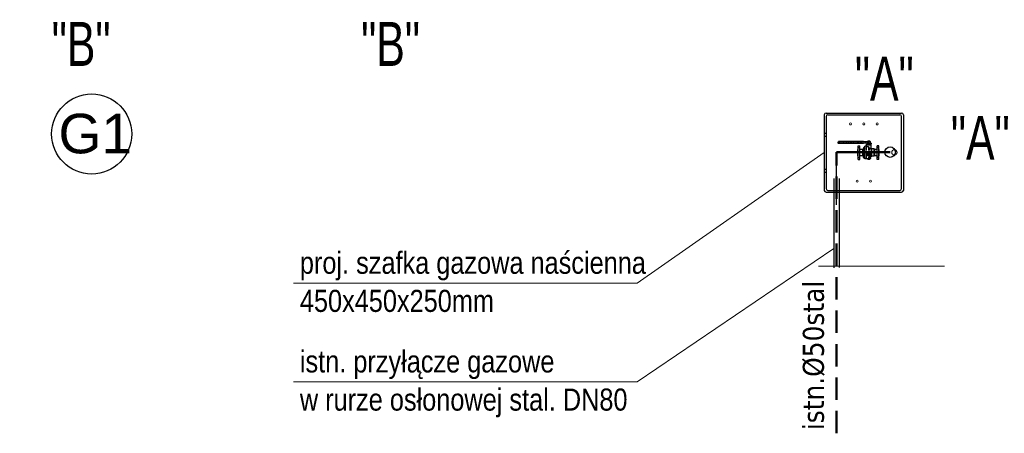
# Model space of a CAD drawing. Extents: x 34439 to 126910, y -74890 to 17912.
# Tile 86 of 144: x 103659 to 104219, y -49152 to -48917. Entities that reach past the tile are written whole.
import ezdxf
from ezdxf.enums import TextEntityAlignment as Align

# ---------------------------------------------------------------- set-up
doc = ezdxf.new("R2010")
doc.units = 0
doc.header["$MEASUREMENT"] = 0
for name, pattern in [('ACAD_ISO03W100', [30, 12, -18]), ('DASHDOT', [8.5, 4, -2, 0.5, -2]), ('DASHED', [19.05, 12.7, -6.35])]:
    doc.linetypes.add(name, pattern=pattern)
for name, color, linetype, lineweight in [('gaz', 1, 'Continuous', 30), ('inst-gaz-rury', 50, 'Continuous', 50), ('inst. - C.O. - opis', 2, 'Continuous', 9), ('inst. - CIENKA', 7, 'Continuous', 13), ('URZADZANIA', 3, 'Continuous', 15), ('WYMIARKI', 10, 'Continuous', 13)]:
    doc.layers.add(name, color=color, linetype=linetype, lineweight=lineweight)
for name, color, linetype in [('LC-002-002-----0', 2, 'DASHDOT'), ('LC-006-002-----0', 1, 'Continuous'), ('LC-007-002-----0', 1, 'Continuous'), ('LC-008-002-----0', 1, 'Continuous'), ('LC-009-002-----0', 1, 'Continuous'), ('LC-010-002-----0', 1, 'Continuous'), ('LC-012-002-----0', 1, 'Continuous'), ('LC-013-072-----0', 1, 'Continuous'), ('LC-015-002-----0', 1, 'Continuous'), ('LC-016-004-----0', 1, 'Continuous'), ('LC-017-002-----0', 1, 'Continuous'), ('LC-018-002-----0', 1, 'Continuous'), ('symbole', 7, 'Continuous'), ('urządzenia', 140, 'Continuous'), ('wymiary', 2, 'Continuous')]:
    doc.layers.add(name, color=color, linetype=linetype)
doc.styles.add('GENERATED_STYLE_1', font='ARIAL.TTF')
doc.styles.add('LC-TXT-001-0', font='MONOTXT')
doc.styles.get("Standard").update_dxf_attribs({"font": 'ARIALN.TTF'})
doc.styles.add('WYMIAR', font='simplex.shx', dxfattribs={"width": 0.85, "height": 30})

# ---------------------------------------------------------------- blocks, each defined once
blk = doc.blocks.new('kdk dn40 pn50')
at = {"layer": 'LC-002-002-----0', "color": 1}
for p, q in [((53, 54), (56, 54)), ((53, 42), (56, 42)), ((53, 21), (56, 21)), ((53, 9), (56, 9)), ((56, 42), (56, 54)), ((56, 9), (56, 21)), ((-15, -78), (-15, -71)), ((-13, -79), (4, -79)), ((-10, -71), (-10, -78)), ((1, -71), (1, -78)), ((6, -78), (6, -71)), ((53, -20), (56, -20)), ((53, -32), (56, -32)), ((53, -48), (56, -48)), ((53, -60), (56, -60)), ((56, -32), (56, -20)), ((56, -60), (56, -48))]:
    blk.add_line(p, q, dxfattribs=at)
at = {"layer": 'LC-002-002-----0'}
for p, q in [((53, 53), (56, 53)), ((53, 43), (56, 43)), ((53, 20), (56, 20)), ((53, 10), (56, 10)), ((53, -21), (56, -21)), ((53, -31), (56, -31)), ((53, -48), (56, -48)), ((53, -59), (56, -59))]:
    blk.add_line(p, q, dxfattribs=at)
at = {"layer": 'LC-002-002-----0', "color": 3}
for p, q in [((-31, -16), (-31, -12)), ((-31, -16), (-31, -12)), ((-31, -16), (-31, -12)), ((-31, -16), (-31, -12)), ((-31, -16), (-31, -12)), ((-31, -16), (-31, -12)), ((-31, -16), (-31, -12)), ((-31, -16), (-31, -12)), ((-31, -16), (-31, -12)), ((16, -20), (-31, -20)), ((-31, -26), (-31, -20)), ((-26, -26), (-31, -26)), ((-31, -30), (-31, -34)), ((-31, -30), (-31, -34)), ((-31, -30), (-31, -34)), ((-31, -30), (-31, -34)), ((-31, -30), (-31, -34)), ((-31, -30), (-31, -34)), ((-31, -30), (-31, -33)), ((-31, -30), (-31, -33)), ((-31, -30), (-31, -33)), ((-31, -30), (-31, -33)), ((-30, -15), (-30, -12)), ((-30, -15), (-30, -12)), ((-30, -15), (-30, -12)), ((-30, -15), (-30, -12)), ((-30, -15), (-30, -12)), ((-30, -15), (-30, -12)), ((-30, -15), (-30, -12)), ((-30, -15), (-30, -12)), ((-30, -15), (-30, -12)), ((-30, -15), (-30, -12)), ((-30, -16), (-30, -12)), ((-30, -16), (-30, -12)), ((-30, -30), (-30, -34)), ((-30, -30), (-30, -34)), ((-30, -30), (-30, -34)), ((-30, -30), (-30, -34)), ((-30, -30), (-30, -34)), ((-30, -30), (-30, -34)), ((-30, -30), (-30, -34)), ((-30, -31), (-30, -34)), ((-30, -31), (-30, -34)), ((-30, -31), (-30, -34)), ((-30, -31), (-30, -34)), ((-30, -31), (-30, -34)), ((-29, -15), (-29, -11)), ((-29, -15), (-29, -11)), ((-29, -15), (-29, -11)), ((-29, -15), (-29, -11)), ((-29, -15), (-29, -11)), ((-29, -15), (-29, -11)), ((-29, -15), (-29, -11)), ((-29, -15), (-29, -11)), ((-29, -15), (-29, -11)), ((-29, -15), (-29, -11)), ((-29, -15), (-29, -11)), ((-29, -15), (-29, -12)), ((-29, -15), (-29, -12)), ((-25, -24), (-29, -24)), ((-29, -31), (-29, -35)), ((-29, -31), (-29, -35)), ((-29, -31), (-29, -35)), ((-29, -31), (-29, -35)), ((-29, -31), (-29, -35)), ((-29, -31), (-29, -35)), ((-29, -31), (-29, -34)), ((-29, -31), (-29, -34)), ((-29, -31), (-29, -34)), ((-29, -31), (-29, -34)), ((-29, -31), (-29, -34)), ((-29, -31), (-29, -34)), ((-29, -31), (-29, -34)), ((-28, -14), (-28, -11)), ((-28, -14), (-28, -11)), ((-28, -14), (-28, -11)), ((-28, -14), (-28, -11)), ((-28, -14), (-28, -11)), ((-28, -14), (-28, -11)), ((-28, -14), (-28, -11)), ((-28, -14), (-28, -11)), ((-28, -14), (-28, -11)), ((-28, -15), (-28, -11)), ((-28, -15), (-28, -11)), ((-28, -15), (-28, -11)), ((-28, -31), (-28, -35)), ((-28, -31), (-28, -35)), ((-28, -31), (-28, -35)), ((-28, -31), (-28, -35)), ((-28, -31), (-28, -35)), ((-28, -31), (-28, -35)), ((-28, -31), (-28, -35)), ((-28, -31), (-28, -35)), ((-28, -32), (-28, -35)), ((-28, -32), (-28, -35)), ((-28, -32), (-28, -35)), ((-28, -32), (-28, -35)), ((-27, -14), (-27, -10)), ((-27, -14), (-27, -10)), ((-27, -14), (-27, -10)), ((-27, -14), (-27, -10)), ((-27, -14), (-27, -10)), ((-27, -14), (-27, -10)), ((-27, -14), (-27, -10)), ((-27, -14), (-27, -10)), ((-27, -14), (-27, -10)), ((-27, -14), (-27, -11)), ((-27, -14), (-27, -11)), ((-27, -14), (-27, -11)), ((-27, -14), (-27, -11)), ((-27, -32), (-27, -35)), ((-27, -32), (-27, -35)), ((-27, -32), (-27, -35)), ((-27, -32), (-27, -35)), ((-27, -32), (-27, -35)), ((-27, -32), (-27, -35)), ((-27, -32), (-27, -36)), ((-27, -32), (-27, -36)), ((-27, -32), (-27, -36)), ((-27, -32), (-27, -36)), ((-27, -32), (-27, -35)), ((-27, -32), (-27, -35)), ((-27, -32), (-27, -35)), ((-26, -13), (-26, -10)), ((-26, -13), (-26, -10)), ((-26, -13), (-26, -10)), ((-26, -13), (-26, -10)), ((-26, -13), (-26, -10)), ((-26, -13), (-26, -10)), ((-26, -14), (-26, -10)), ((-26, -14), (-26, -10)), ((-26, -14), (-26, -10)), ((-26, -14), (-26, -10)), ((-26, -14), (-26, -10)), ((-26, -14), (-26, -10)), ((-26, -14), (-26, -10)), ((-26, -32), (-26, -36)), ((-26, -32), (-26, -36)), ((-26, -32), (-26, -36)), ((-26, -32), (-26, -36)), ((-26, -32), (-26, -36)), ((-26, -32), (-26, -36)), ((-26, -32), (-26, -36)), ((-26, -32), (-26, -36)), ((-26, -32), (-26, -36)), ((-26, -32), (-26, -36)), ((-26, -32), (-26, -36)), ((-26, -32), (-26, -36)), ((-26, -32), (-26, -36)), ((-25, -13), (-25, -9)), ((-25, -13), (-25, -9)), ((-25, -13), (-25, -9)), ((-25, -13), (-25, -10)), ((-25, -13), (-25, -10)), ((-25, -13), (-25, -10)), ((-25, -13), (-25, -10)), ((-25, -13), (-25, -10)), ((-25, -13), (-25, -10)), ((-25, -13), (-25, -10)), ((-25, -13), (-25, -10)), ((-25, -13), (-25, -10)), ((-25, -24), (-25, -26)), ((-25, -33), (-25, -36)), ((-25, -33), (-25, -36)), ((-25, -33), (-25, -36)), ((-25, -33), (-25, -36)), ((-25, -33), (-25, -36)), ((-25, -33), (-25, -36)), ((-25, -33), (-25, -36)), ((-25, -33), (-25, -36)), ((-25, -33), (-25, -36)), ((-25, -33), (-25, -36)), ((-25, -33), (-25, -36)), ((-25, -33), (-25, -36)), ((-24, -13), (-24, -9)), ((-24, -13), (-24, -9)), ((-24, -13), (-24, -9)), ((-24, -13), (-24, -9)), ((-24, -13), (-24, -9)), ((-24, -13), (-24, -9)), ((-24, -13), (-24, -9)), ((-24, -13), (-24, -9)), ((-24, -13), (-24, -9)), ((-24, -13), (-24, -9)), ((-24, -13), (-24, -9)), ((-24, -13), (-24, -9)), ((-24, -13), (-24, -9)), ((-24, -22), (-24, -26)), ((-19, -22), (-24, -22)), ((-19, -24), (-24, -24)), ((-24, -33), (-24, -37)), ((-24, -33), (-24, -37)), ((-24, -33), (-24, -37)), ((-24, -33), (-24, -37)), ((-24, -33), (-24, -37)), ((-24, -33), (-24, -37)), ((-24, -33), (-24, -37)), ((-24, -33), (-24, -37)), ((-24, -33), (-24, -37)), ((-24, -33), (-24, -36)), ((-24, -33), (-24, -36)), ((-24, -33), (-24, -36)), ((-24, -33), (-24, -36)), ((-23, -12), (-23, -9)), ((-23, -12), (-23, -9)), ((-23, -12), (-23, -9)), ((-23, -12), (-23, -9)), ((-23, -12), (-23, -9)), ((-23, -12), (-23, -9)), ((-23, -12), (-23, -9)), ((-23, -12), (-23, -9)), ((-23, -12), (-23, -9)), ((-23, -13), (-23, -9)), ((-23, -13), (-23, -9)), ((-23, -13), (-23, -9)), ((-23, -33), (-23, -37)), ((-23, -33), (-23, -37)), ((-23, -33), (-23, -37)), ((-23, -33), (-23, -37)), ((-23, -33), (-23, -37)), ((-23, -33), (-23, -37)), ((-23, -33), (-23, -37)), ((-23, -33), (-23, -37)), ((-23, -33), (-23, -37)), ((-23, -33), (-23, -37)), ((-23, -33), (-23, -37)), ((-23, -34), (-23, -37)), ((-22, -12), (-22, -8)), ((-22, -12), (-22, -8)), ((-22, -12), (-22, -8)), ((-22, -12), (-22, -8)), ((-22, -12), (-22, -9)), ((-22, -12), (-22, -9)), ((-22, -12), (-22, -9)), ((-22, -12), (-22, -9)), ((-22, -12), (-22, -9)), ((-22, -12), (-22, -9)), ((-22, -12), (-22, -9)), ((-22, -12), (-22, -9)), ((-22, -12), (-22, -9)), ((-22, -34), (-22, -37)), ((-22, -34), (-22, -37)), ((-22, -34), (-22, -37)), ((-22, -34), (-22, -37)), ((-22, -34), (-22, -37)), ((-22, -34), (-22, -37)), ((-22, -34), (-22, -37)), ((-22, -34), (-22, -37)), ((-22, -34), (-22, -37)), ((-22, -34), (-22, -37)), ((-22, -34), (-22, -37)), ((-22, -34), (-22, -37)), ((-22, -34), (-22, -37)), ((-21, -12), (-21, -8)), ((-21, -12), (-21, -8)), ((-21, -12), (-21, -8)), ((-21, -12), (-21, -8)), ((-21, -12), (-21, -8)), ((-21, -12), (-21, -8)), ((-21, -12), (-21, -8)), ((-21, -12), (-21, -8)), ((-21, -12), (-21, -8)), ((-21, -12), (-21, -8)), ((-21, -12), (-21, -8)), ((-21, -12), (-21, -8)), ((-21, -34), (-21, -38)), ((-21, -34), (-21, -38)), ((-21, -34), (-21, -38)), ((-21, -34), (-21, -38)), ((-21, -34), (-21, -38)), ((-21, -34), (-21, -38)), ((-21, -34), (-21, -38)), ((-21, -34), (-21, -37)), ((-21, -34), (-21, -37)), ((-21, -34), (-21, -37)), ((-21, -34), (-21, -37)), ((-21, -34), (-21, -37)), ((-20, -11), (-20, -8)), ((-20, -11), (-20, -8)), ((-20, -11), (-20, -8)), ((-20, -11), (-20, -8)), ((-20, -12), (-20, -8)), ((-20, -12), (-20, -8)), ((-20, -12), (-20, -8)), ((-20, -12), (-20, -8)), ((-20, -12), (-20, -8)), ((-20, -12), (-20, -8)), ((-20, -12), (-20, -8)), ((-20, -12), (-20, -8)), ((-21, -12), (-21, -8)), ((-20, -34), (-20, -38)), ((-20, -34), (-20, -38)), ((-20, -34), (-20, -38)), ((-20, -34), (-20, -38)), ((-20, -34), (-20, -38)), ((-20, -34), (-20, -38)), ((-20, -34), (-20, -38)), ((-20, -34), (-20, -38)), ((-20, -34), (-20, -38)), ((-20, -34), (-20, -38)), ((-20, -34), (-20, -38)), ((-20, -34), (-20, -38)), ((-21, -34), (-21, -38)), ((-19, -11), (-19, -8)), ((-19, -11), (-19, -8)), ((-19, -11), (-19, -8)), ((-19, -11), (-19, -8)), ((-19, -11), (-19, -8)), ((-19, -11), (-19, -8)), ((-19, -11), (-19, -8)), ((-19, -11), (-19, -8)), ((-19, -11), (-19, -8)), ((-19, -11), (-19, -8)), ((-19, -11), (-19, -8)), ((-19, -11), (-19, -8)), ((-19, -11), (-19, -8)), ((-19, -22), (-19, -26)), ((-19, -34), (-19, -38)), ((-19, -34), (-19, -38)), ((-19, -34), (-19, -38)), ((-19, -34), (-19, -38)), ((-19, -34), (-19, -38)), ((-19, -34), (-19, -38)), ((-19, -35), (-19, -38)), ((-19, -35), (-19, -38)), ((-19, -35), (-19, -38)), ((-19, -35), (-19, -38)), ((-19, -35), (-19, -38)), ((-19, -35), (-19, -38)), ((-19, -35), (-19, -38)), ((-18, -11), (-18, -7)), ((-18, -11), (-18, -7)), ((-18, -11), (-18, -7)), ((-18, -11), (-18, -7)), ((-18, -11), (-18, -7)), ((-18, -11), (-18, -8)), ((-18, -11), (-18, -8)), ((-18, -11), (-18, -8)), ((-18, -11), (-18, -8)), ((-18, -11), (-18, -8)), ((-18, -11), (-18, -8)), ((-18, -11), (-18, -8)), ((-18, -35), (-18, -38)), ((-18, -35), (-18, -38)), ((-18, -35), (-18, -38)), ((-18, -35), (-18, -38)), ((-18, -35), (-18, -38)), ((-18, -35), (-18, -38)), ((-18, -35), (-18, -38)), ((-18, -35), (-18, -38)), ((-18, -35), (-18, -38)), ((-18, -35), (-18, -38)), ((-18, -35), (-18, -38)), ((-18, -35), (-18, -38)), ((-17, -11), (-17, -7)), ((-17, -11), (-17, -7)), ((-17, -11), (-17, -7)), ((-17, -11), (-17, -7)), ((-17, -11), (-17, -7)), ((-17, -11), (-17, -7)), ((-17, -11), (-17, -7)), ((-17, -11), (-17, -7)), ((-17, -11), (-17, -7)), ((-17, -11), (-17, -7)), ((-17, -11), (-17, -7)), ((-17, -11), (-17, -7)), ((-17, -11), (-17, -7)), ((-17, -25), (-12, -22)), ((-12, -22), (-17, -22)), ((-17, -25), (-17, -25)), ((-12, -25), (-17, -25)), ((-17, -35), (-17, -39)), ((-17, -35), (-17, -39)), ((-17, -35), (-17, -39)), ((-17, -35), (-17, -39)), ((-17, -35), (-17, -39)), ((-17, -35), (-17, -39)), ((-17, -35), (-17, -38)), ((-17, -35), (-17, -38)), ((-17, -35), (-17, -38)), ((-17, -35), (-17, -38)), ((-17, -35), (-17, -38)), ((-17, -35), (-17, -38)), ((-17, -35), (-17, -38)), ((-16, -11), (-16, -7)), ((-16, -11), (-16, -7)), ((-16, -11), (-16, -7)), ((-16, -11), (-16, -7)), ((-16, -11), (-16, -7)), ((-16, -11), (-16, -7)), ((-16, -11), (-16, -7)), ((-16, -11), (-16, -7)), ((-16, -11), (-16, -7)), ((-16, -11), (-16, -7)), ((-16, -11), (-16, -7)), ((-16, -11), (-16, -7)), ((-16, -35), (-16, -39)), ((-16, -35), (-16, -39)), ((-16, -35), (-16, -39)), ((-16, -35), (-16, -39)), ((-16, -35), (-16, -39)), ((-16, -35), (-16, -39)), ((-16, -35), (-16, -39)), ((-16, -35), (-16, -39)), ((-16, -35), (-16, -39)), ((-16, -35), (-16, -39)), ((-16, -35), (-16, -39)), ((-16, -35), (-16, -39)), ((-15, -10), (-15, -7)), ((-15, -10), (-15, -7)), ((-15, -10), (-15, -7)), ((-15, -10), (-15, -7)), ((-15, -11), (-15, -7)), ((-15, -11), (-15, -7)), ((-15, -11), (-15, -7)), ((-15, -11), (-15, -7)), ((-15, -11), (-15, -7)), ((-15, -11), (-15, -7)), ((-15, -11), (-15, -7)), ((-15, -11), (-15, -7)), ((-15, -11), (-15, -7)), ((-15, -35), (-15, -39)), ((-15, -35), (-15, -39)), ((-15, -35), (-15, -39)), ((-15, -35), (-15, -39)), ((-15, -35), (-15, -39)), ((-15, -35), (-15, -39)), ((-15, -35), (-15, -39)), ((-15, -35), (-15, -39)), ((-15, -35), (-15, -39)), ((-15, -35), (-15, -39)), ((-15, -35), (-15, -39)), ((-15, -35), (-15, -39)), ((-15, -35), (-15, -39)), ((-14, -10), (-14, -7)), ((-14, -10), (-14, -7)), ((-14, -10), (-14, -7)), ((-14, -10), (-14, -7)), ((-14, -10), (-14, -7)), ((-14, -10), (-14, -7)), ((-14, -10), (-14, -7)), ((-14, -10), (-14, -7)), ((-14, -10), (-14, -7)), ((-14, -10), (-14, -7)), ((-14, -10), (-14, -7)), ((-14, -10), (-14, -7)), ((-14, -10), (-14, -7)), ((-14, -36), (-14, -39)), ((-14, -35), (-14, -39)), ((-14, -35), (-14, -39)), ((-14, -35), (-14, -39)), ((-14, -35), (-14, -39)), ((-14, -35), (-14, -39)), ((-14, -35), (-14, -39)), ((-14, -35), (-14, -39)), ((-14, -35), (-14, -39)), ((-14, -35), (-14, -39)), ((-14, -35), (-14, -39)), ((-14, -35), (-14, -39)), ((-14, -36), (-14, -39)), ((-13, -10), (-13, -7)), ((-13, -10), (-13, -7)), ((-13, -10), (-13, -7)), ((-13, -10), (-13, -7)), ((-13, -10), (-13, -7)), ((-13, -10), (-13, -7)), ((-13, -10), (-13, -7)), ((-13, -10), (-13, -7)), ((-13, -10), (-13, -7)), ((-13, -10), (-13, -7)), ((-13, -10), (-13, -7)), ((-13, -10), (-13, -7)), ((-13, -36), (-13, -39)), ((-13, -36), (-13, -39)), ((-13, -36), (-13, -39)), ((-13, -36), (-13, -39)), ((-13, -36), (-13, -39)), ((-13, -36), (-13, -39)), ((-13, -36), (-13, -39)), ((-13, -36), (-13, -39)), ((-13, -36), (-13, -39)), ((-13, -36), (-13, -39)), ((-13, -36), (-13, -39)), ((-13, -36), (-13, -39)), ((-12, -10), (-12, -7)), ((-12, -10), (-12, -7)), ((-12, -10), (-12, -7)), ((-12, -10), (-12, -7)), ((-12, -10), (-12, -7)), ((-12, -10), (-12, -7)), ((-12, -10), (-12, -7)), ((-12, -10), (-12, -7)), ((-12, -10), (-12, -7)), ((-12, -10), (-12, -7)), ((-12, -10), (-12, -7)), ((-12, -10), (-12, -7)), ((-12, -10), (-12, -7)), ((-12, -22), (-12, -22)), ((-12, -36), (-12, -39)), ((-12, -36), (-12, -39)), ((-12, -36), (-12, -39)), ((-12, -36), (-12, -39)), ((-12, -36), (-12, -39)), ((-12, -36), (-12, -39)), ((-12, -36), (-12, -39)), ((-12, -36), (-12, -39)), ((-12, -36), (-12, -39)), ((-12, -36), (-12, -39)), ((-12, -36), (-12, -39)), ((-12, -36), (-12, -39)), ((-12, -36), (-12, -39)), ((-11, -10), (-11, -6)), ((-11, -10), (-11, -6)), ((-11, -10), (-11, -6)), ((-11, -10), (-11, -6)), ((-11, -10), (-11, -7)), ((-11, -10), (-11, -7)), ((-11, -10), (-11, -7)), ((-11, -10), (-11, -7)), ((-11, -10), (-11, -7)), ((-11, -10), (-11, -7)), ((-11, -10), (-11, -7)), ((-11, -10), (-11, -7)), ((-11, -22), (-11, -25)), ((-11, -36), (-11, -39)), ((-11, -36), (-11, -39)), ((-11, -36), (-11, -39)), ((-11, -36), (-11, -39)), ((-11, -36), (-11, -39)), ((-11, -36), (-11, -39)), ((-11, -36), (-11, -39)), ((-11, -36), (-11, -39)), ((-11, -36), (-11, -39)), ((-11, -36), (-11, -39)), ((-11, -36), (-11, -39)), ((-11, -36), (-11, -39)), ((-10, -10), (-10, -6)), ((-10, -10), (-10, -6)), ((-10, -10), (-10, -6)), ((-10, -10), (-10, -6)), ((-10, -10), (-10, -6)), ((-10, -10), (-10, -6)), ((-10, -10), (-10, -6)), ((-10, -10), (-10, -6)), ((-10, -10), (-10, -6)), ((-10, -10), (-10, -6)), ((-10, -10), (-10, -6)), ((-10, -10), (-10, -6)), ((-11, -10), (-11, -6)), ((-5, -22), (-11, -22)), ((-5, -25), (-11, -25)), ((-10, -36), (-10, -39)), ((-10, -36), (-10, -39)), ((-10, -36), (-10, -39)), ((-10, -36), (-10, -39)), ((-10, -36), (-10, -39)), ((-10, -36), (-10, -39)), ((-10, -36), (-10, -39)), ((-10, -36), (-10, -39)), ((-10, -36), (-10, -39)), ((-10, -36), (-10, -39)), ((-10, -36), (-10, -39)), ((-10, -36), (-10, -39)), ((-11, -36), (-11, -39)), ((-9, -10), (-9, -6)), ((-9, -10), (-9, -6)), ((-9, -10), (-9, -6)), ((-9, -10), (-9, -6)), ((-9, -10), (-9, -6)), ((-9, -10), (-9, -6)), ((-9, -10), (-9, -6)), ((-9, -10), (-9, -6)), ((-9, -10), (-9, -6)), ((-9, -10), (-9, -6)), ((-9, -10), (-9, -6)), ((-9, -10), (-9, -6)), ((-9, -10), (-9, -6)), ((-9, -36), (-9, -39)), ((-9, -36), (-9, -39)), ((-9, -36), (-9, -39)), ((-9, -36), (-9, -39)), ((-9, -36), (-9, -39)), ((-9, -36), (-9, -39)), ((-9, -36), (-9, -39)), ((-9, -36), (-9, -39)), ((-9, -36), (-9, -39)), ((-9, -36), (-9, -39)), ((-9, -36), (-9, -39)), ((-9, -36), (-9, -39)), ((-9, -36), (-9, -39)), ((-8, -10), (-8, -6)), ((-8, -10), (-8, -6)), ((-8, -10), (-8, -6)), ((-8, -10), (-8, -6)), ((-8, -10), (-8, -6)), ((-8, -10), (-8, -6)), ((-8, -10), (-8, -6)), ((-8, -10), (-8, -6)), ((-8, -10), (-8, -6)), ((-8, -10), (-8, -6)), ((-8, -10), (-8, -6)), ((-8, -10), (-8, -6)), ((-8, -36), (-8, -39)), ((-8, -36), (-8, -39)), ((-8, -36), (-8, -39)), ((-8, -36), (-8, -39)), ((-8, -36), (-8, -39)), ((-8, -36), (-8, -39)), ((-8, -36), (-8, -39)), ((-8, -36), (-8, -39)), ((-8, -36), (-8, -39)), ((-8, -36), (-8, -39)), ((-8, -36), (-8, -39)), ((-8, -36), (-8, -39)), ((-7, -10), (-7, -6)), ((-7, -10), (-7, -6)), ((-7, -10), (-7, -6)), ((-7, -10), (-7, -6)), ((-7, -10), (-7, -6)), ((-7, -10), (-7, -6)), ((-7, -10), (-7, -6)), ((-7, -10), (-7, -6)), ((-7, -10), (-7, -6)), ((-7, -10), (-7, -6)), ((-7, -10), (-7, -6)), ((-7, -10), (-7, -6)), ((-7, -10), (-7, -6)), ((-7, -36), (-7, -39)), ((-7, -36), (-7, -39)), ((-7, -36), (-7, -39)), ((-7, -36), (-7, -39)), ((-7, -36), (-7, -39)), ((-7, -36), (-7, -39)), ((-7, -36), (-7, -39)), ((-7, -36), (-7, -39)), ((-7, -36), (-7, -39)), ((-7, -36), (-7, -39)), ((-7, -36), (-7, -39)), ((-7, -36), (-7, -39)), ((-7, -36), (-7, -39)), ((-6, -10), (-6, -6)), ((-6, -10), (-6, -6)), ((-6, -10), (-6, -6)), ((-6, -10), (-6, -6)), ((-6, -10), (-6, -6)), ((-6, -10), (-6, -6)), ((-6, -10), (-6, -6)), ((-6, -10), (-6, -6)), ((-6, -10), (-6, -6)), ((-6, -10), (-6, -6)), ((-6, -10), (-6, -6)), ((-6, -10), (-6, -6)), ((-6, -36), (-6, -39)), ((-6, -36), (-6, -39)), ((-6, -36), (-6, -39)), ((-6, -36), (-6, -39)), ((-6, -36), (-6, -39)), ((-6, -36), (-6, -39)), ((-6, -36), (-6, -39)), ((-6, -36), (-6, -39)), ((-6, -36), (-6, -39)), ((-6, -36), (-6, -39)), ((-6, -36), (-6, -39)), ((-6, -36), (-6, -39)), ((-5, -10), (-5, -6)), ((-5, -10), (-5, -6)), ((-5, -10), (-5, -6)), ((-5, -10), (-5, -6)), ((-5, -10), (-5, -6)), ((-5, -10), (-5, -6)), ((-5, -10), (-5, -6)), ((-5, -10), (-5, -6)), ((-5, -10), (-5, -6)), ((-5, -10), (-5, -6)), ((-5, -10), (-5, -6)), ((-5, -10), (-5, -6)), ((-5, -10), (-5, -6)), ((-5, -22), (-5, -25)), ((-5, -36), (-5, -39)), ((-5, -36), (-5, -39)), ((-5, -36), (-5, -39)), ((-5, -36), (-5, -39)), ((-5, -36), (-5, -39)), ((-5, -36), (-5, -39)), ((-5, -36), (-5, -39)), ((-5, -36), (-5, -39)), ((-5, -36), (-5, -39)), ((-5, -36), (-5, -39)), ((-5, -36), (-5, -39)), ((-5, -36), (-5, -39)), ((-5, -36), (-5, -39)), ((-4, -10), (-4, -6)), ((-4, -10), (-4, -6)), ((-4, -10), (-4, -6)), ((-4, -10), (-4, -6)), ((-4, -10), (-4, -6)), ((-4, -10), (-4, -6)), ((-4, -10), (-4, -6)), ((-4, -10), (-4, -7)), ((-4, -10), (-4, -7)), ((-4, -10), (-4, -7)), ((-4, -10), (-4, -7)), ((-4, -10), (-4, -7)), ((-4, -10), (-4, -7)), ((-4, -36), (-4, -39)), ((-4, -36), (-4, -39)), ((-4, -36), (-4, -39)), ((-4, -36), (-4, -39)), ((-4, -36), (-4, -39)), ((-4, -36), (-4, -39)), ((-4, -36), (-4, -39)), ((-4, -36), (-4, -39)), ((-4, -36), (-4, -39)), ((-4, -36), (-4, -39)), ((-4, -36), (-4, -39)), ((-4, -36), (-4, -39)), ((-4, -36), (-4, -39)), ((-3, -10), (-3, -7)), ((-3, -10), (-3, -7)), ((-3, -10), (-3, -7)), ((-3, -10), (-3, -7)), ((-3, -10), (-3, -7)), ((-3, -10), (-3, -7)), ((-3, -10), (-3, -7)), ((-3, -10), (-3, -7)), ((-3, -10), (-3, -7)), ((-3, -10), (-3, -7)), ((-3, -10), (-3, -7)), ((-3, -10), (-3, -7)), ((-3, -22), (-3, -22)), ((-3, -22), (0, -25)), ((-3, -22), (-3, -26)), ((-3, -36), (-3, -39)), ((-3, -36), (-3, -39)), ((-3, -36), (-3, -39)), ((-3, -36), (-3, -39)), ((-3, -36), (-3, -39)), ((-3, -36), (-3, -39)), ((-3, -36), (-3, -39)), ((-3, -36), (-3, -39)), ((-3, -36), (-3, -39)), ((-3, -36), (-3, -39)), ((-3, -36), (-3, -39)), ((-3, -36), (-3, -39)), ((-2, -10), (-2, -7)), ((-2, -10), (-2, -7)), ((-2, -10), (-2, -7)), ((-2, -10), (-2, -7)), ((-2, -10), (-2, -7)), ((-2, -10), (-2, -7)), ((-2, -10), (-2, -7)), ((-2, -10), (-2, -7)), ((-2, -10), (-2, -7)), ((-2, -10), (-2, -7)), ((-2, -10), (-2, -7)), ((-2, -10), (-2, -7)), ((-2, -10), (-2, -7)), ((-2, -36), (-2, -39)), ((-2, -36), (-2, -39)), ((-2, -36), (-2, -39)), ((-2, -36), (-2, -39)), ((-2, -36), (-2, -39)), ((-2, -36), (-2, -39)), ((-2, -36), (-2, -39)), ((-2, -36), (-2, -39)), ((-2, -36), (-2, -39)), ((-2, -36), (-2, -39)), ((-2, -36), (-2, -39)), ((-2, -36), (-2, -39)), ((-2, -36), (-2, -39)), ((-1, -10), (-1, -7)), ((-1, -10), (-1, -7)), ((-1, -10), (-1, -7)), ((-1, -10), (-1, -7)), ((-1, -10), (-1, -7)), ((-1, -10), (-1, -7)), ((-1, -10), (-1, -7)), ((-1, -10), (-1, -7)), ((-1, -10), (-1, -7)), ((-1, -10), (-1, -7)), ((-1, -10), (-1, -7)), ((-1, -10), (-1, -7)), ((-1, -36), (-1, -39)), ((-1, -35), (-1, -39)), ((-1, -35), (-1, -39)), ((-1, -35), (-1, -39)), ((-1, -35), (-1, -39)), ((-1, -35), (-1, -39)), ((-1, -35), (-1, -39)), ((-1, -35), (-1, -39)), ((-1, -35), (-1, -39)), ((-1, -36), (-1, -39)), ((-1, -36), (-1, -39)), ((-1, -36), (-1, -39)), ((0, -10), (0, -7)), ((0, -10), (0, -7)), ((0, -10), (0, -7)), ((0, -10), (0, -7)), ((0, -10), (0, -7)), ((0, -10), (0, -7)), ((0, -10), (0, -7)), ((0, -11), (0, -7)), ((0, -11), (0, -7)), ((0, -11), (0, -7)), ((0, -11), (0, -7)), ((0, -11), (0, -7)), ((0, -11), (0, -7)), ((2, -22), (0, -25)), ((0, -35), (0, -39)), ((0, -35), (0, -39)), ((0, -35), (0, -39)), ((0, -35), (0, -39)), ((0, -35), (0, -39)), ((0, -35), (0, -39)), ((0, -35), (0, -39)), ((0, -35), (0, -39)), ((0, -35), (0, -39)), ((0, -35), (0, -39)), ((0, -35), (0, -39)), ((0, -35), (0, -39)), ((0, -35), (0, -39)), ((1, -11), (1, -7)), ((1, -11), (1, -7)), ((1, -11), (1, -7)), ((1, -11), (1, -7)), ((1, -11), (1, -7)), ((1, -11), (1, -7)), ((1, -11), (1, -7)), ((1, -11), (1, -7)), ((1, -11), (1, -7)), ((1, -11), (1, -7)), ((1, -11), (1, -7)), ((1, -11), (1, -7)), ((1, -11), (1, -7)), ((1, -35), (1, -39)), ((1, -35), (1, -39)), ((1, -35), (1, -39)), ((1, -35), (1, -39)), ((1, -35), (1, -39)), ((1, -35), (1, -39)), ((1, -35), (1, -39)), ((1, -35), (1, -39)), ((1, -35), (1, -39)), ((1, -35), (1, -39)), ((1, -35), (1, -39)), ((1, -35), (1, -39)), ((1, -35), (1, -39)), ((2, -11), (2, -7)), ((2, -11), (2, -7)), ((2, -11), (2, -7)), ((2, -11), (2, -7)), ((2, -11), (2, -7)), ((2, -11), (2, -7)), ((2, -11), (2, -7)), ((2, -11), (2, -7)), ((2, -11), (2, -7)), ((2, -11), (2, -7)), ((2, -11), (2, -7)), ((2, -11), (2, -7)), ((3, -22), (2, -22)), ((2, -35), (2, -39)), ((2, -35), (2, -39)), ((2, -35), (2, -39)), ((2, -35), (2, -39)), ((2, -35), (2, -39)), ((2, -35), (2, -39)), ((2, -35), (2, -39)), ((2, -35), (2, -39)), ((2, -35), (2, -38)), ((2, -35), (2, -38)), ((2, -35), (2, -38)), ((2, -35), (2, -38)), ((3, -11), (3, -7)), ((3, -11), (3, -7)), ((3, -11), (3, -7)), ((3, -11), (3, -7)), ((3, -11), (3, -7)), ((3, -11), (3, -7)), ((3, -11), (3, -7)), ((3, -11), (3, -7)), ((3, -11), (3, -8)), ((3, -11), (3, -8)), ((3, -11), (3, -8)), ((3, -11), (3, -8)), ((3, -11), (3, -8)), ((3, -22), (3, -26)), ((3, -35), (3, -38)), ((3, -35), (3, -38)), ((3, -35), (3, -38)), ((3, -35), (3, -38)), ((3, -35), (3, -38)), ((3, -35), (3, -38)), ((3, -35), (3, -38)), ((3, -35), (3, -38)), ((3, -35), (3, -38)), ((3, -35), (3, -38)), ((3, -35), (3, -38)), ((3, -35), (3, -38)), ((3, -35), (3, -38)), ((4, -11), (4, -8)), ((4, -11), (4, -8)), ((4, -11), (4, -8)), ((4, -11), (4, -8)), ((4, -11), (4, -8)), ((4, -11), (4, -8)), ((4, -11), (4, -8)), ((4, -11), (4, -8)), ((4, -11), (4, -8)), ((4, -11), (4, -8)), ((4, -11), (4, -8)), ((4, -11), (4, -8)), ((9, -22), (4, -22)), ((4, -22), (4, -25)), ((9, -24), (4, -24)), ((9, -25), (4, -25)), ((4, -34), (4, -38)), ((4, -34), (4, -38)), ((4, -34), (4, -38)), ((4, -35), (4, -38)), ((4, -35), (4, -38)), ((4, -35), (4, -38)), ((4, -35), (4, -38)), ((4, -35), (4, -38)), ((4, -35), (4, -38)), ((4, -35), (4, -38)), ((4, -35), (4, -38)), ((4, -35), (4, -38)), ((5, -11), (5, -8)), ((5, -11), (5, -8)), ((5, -11), (5, -8)), ((5, -11), (5, -8)), ((5, -11), (5, -8)), ((5, -11), (5, -8)), ((5, -11), (5, -8)), ((5, -12), (5, -8)), ((5, -12), (5, -8)), ((5, -12), (5, -8)), ((5, -12), (5, -8)), ((5, -12), (5, -8)), ((5, -12), (5, -8)), ((5, -34), (5, -38)), ((5, -34), (5, -38)), ((5, -34), (5, -38)), ((5, -34), (5, -38)), ((5, -34), (5, -38)), ((5, -34), (5, -38)), ((5, -34), (5, -38)), ((5, -34), (5, -38)), ((5, -34), (5, -38)), ((5, -34), (5, -38)), ((5, -34), (5, -38)), ((5, -34), (5, -38)), ((5, -34), (5, -38)), ((6, -12), (6, -8)), ((6, -12), (6, -8)), ((6, -12), (6, -8)), ((6, -12), (6, -8)), ((6, -12), (6, -8)), ((6, -12), (6, -8)), ((6, -12), (6, -8)), ((6, -12), (6, -8)), ((6, -12), (6, -8)), ((6, -12), (6, -8)), ((6, -12), (6, -8)), ((6, -12), (6, -8)), ((6, -34), (6, -38)), ((6, -34), (6, -38)), ((6, -34), (6, -38)), ((6, -34), (6, -38)), ((6, -34), (6, -38)), ((6, -34), (6, -38)), ((6, -34), (6, -38)), ((6, -34), (6, -38)), ((6, -34), (6, -38)), ((6, -34), (6, -38)), ((6, -34), (6, -37)), ((6, -34), (6, -37)), ((7, -12), (7, -8)), ((7, -12), (7, -8)), ((7, -12), (7, -8)), ((7, -12), (7, -8)), ((7, -12), (7, -8)), ((7, -12), (7, -8)), ((7, -12), (7, -8)), ((7, -12), (7, -9)), ((7, -12), (7, -9)), ((7, -12), (7, -9)), ((7, -12), (7, -9)), ((7, -12), (7, -9)), ((7, -12), (7, -9)), ((7, -34), (7, -37)), ((7, -34), (7, -37)), ((7, -34), (7, -37)), ((7, -34), (7, -37)), ((7, -34), (7, -37)), ((7, -34), (7, -37)), ((7, -34), (7, -37)), ((7, -34), (7, -37)), ((7, -34), (7, -37)), ((7, -34), (7, -37)), ((7, -34), (7, -37)), ((7, -34), (7, -37)), ((7, -34), (7, -37)), ((8, -12), (8, -9)), ((8, -12), (8, -9)), ((8, -12), (8, -9)), ((8, -12), (8, -9)), ((8, -12), (8, -9)), ((8, -12), (8, -9)), ((8, -12), (8, -9)), ((8, -12), (8, -9)), ((8, -12), (8, -9)), ((8, -12), (8, -9)), ((8, -12), (8, -9)), ((8, -12), (8, -9)), ((8, -13), (8, -9)), ((8, -33), (8, -37)), ((8, -33), (8, -37)), ((8, -33), (8, -37)), ((8, -33), (8, -37)), ((8, -33), (8, -37)), ((8, -33), (8, -37)), ((8, -33), (8, -37)), ((8, -33), (8, -37)), ((8, -33), (8, -37)), ((8, -34), (8, -37)), ((8, -34), (8, -37)), ((8, -34), (8, -37)), ((8, -34), (8, -37)), ((9, -13), (9, -9)), ((9, -13), (9, -9)), ((9, -13), (9, -9)), ((9, -13), (9, -9)), ((9, -13), (9, -9)), ((9, -13), (9, -9)), ((9, -13), (9, -9)), ((9, -13), (9, -9)), ((9, -13), (9, -9)), ((9, -13), (9, -9)), ((9, -13), (9, -9)), ((9, -13), (9, -9)), ((9, -33), (9, -37)), ((9, -33), (9, -37)), ((9, -33), (9, -37)), ((9, -33), (9, -37)), ((9, -33), (9, -37)), ((9, -33), (9, -37)), ((9, -33), (9, -37)), ((9, -33), (9, -37)), ((9, -33), (9, -37)), ((9, -33), (9, -37)), ((9, -33), (9, -37)), ((9, -33), (9, -36)), ((10, -13), (10, -9)), ((10, -13), (10, -9)), ((10, -13), (10, -9)), ((10, -13), (10, -9)), ((10, -13), (10, -9)), ((10, -13), (10, -9)), ((10, -13), (10, -10)), ((10, -13), (10, -10)), ((10, -13), (10, -10)), ((10, -13), (10, -10)), ((10, -13), (10, -10)), ((10, -13), (10, -10)), ((10, -13), (10, -10)), ((10, -33), (10, -36)), ((10, -33), (10, -36)), ((10, -33), (10, -36)), ((10, -33), (10, -36)), ((10, -33), (10, -36)), ((10, -33), (10, -36)), ((10, -33), (10, -36)), ((10, -33), (10, -36)), ((10, -33), (10, -36)), ((10, -33), (10, -36)), ((10, -33), (10, -36)), ((10, -33), (10, -36)), ((10, -33), (10, -36)), ((11, -13), (11, -10)), ((11, -13), (11, -10)), ((11, -13), (11, -10)), ((11, -13), (11, -10)), ((11, -13), (11, -10)), ((11, -13), (11, -10)), ((11, -13), (11, -10)), ((11, -13), (11, -10)), ((11, -14), (11, -10)), ((11, -14), (11, -10)), ((11, -14), (11, -10)), ((11, -14), (11, -10)), ((11, -32), (11, -36)), ((11, -32), (11, -36)), ((11, -32), (11, -36)), ((11, -32), (11, -36)), ((11, -32), (11, -36)), ((11, -32), (11, -36)), ((11, -32), (11, -36)), ((11, -32), (11, -36)), ((11, -32), (11, -36)), ((11, -32), (11, -36)), ((11, -33), (11, -36)), ((11, -33), (11, -36)), ((11, -14), (11, -10)), ((12, -14), (12, -10)), ((12, -14), (12, -10)), ((12, -14), (12, -10)), ((12, -14), (12, -10)), ((12, -14), (12, -10)), ((12, -14), (12, -10)), ((12, -14), (12, -10)), ((12, -14), (12, -10)), ((12, -14), (12, -10)), ((12, -14), (12, -10)), ((12, -14), (12, -10)), ((12, -14), (12, -11)), ((11, -32), (11, -36)), ((12, -32), (12, -36)), ((12, -32), (12, -36)), ((12, -32), (12, -36)), ((12, -32), (12, -36)), ((12, -32), (12, -36)), ((12, -32), (12, -36)), ((12, -32), (12, -35)), ((12, -32), (12, -35)), ((12, -32), (12, -35)), ((12, -32), (12, -35)), ((12, -32), (12, -35)), ((12, -32), (12, -35)), ((13, -14), (13, -11)), ((13, -14), (13, -11)), ((13, -14), (13, -11)), ((13, -14), (13, -11)), ((13, -14), (13, -11)), ((13, -14), (13, -11)), ((13, -14), (13, -11)), ((13, -14), (13, -11)), ((13, -14), (13, -11)), ((13, -14), (13, -11)), ((13, -14), (13, -11)), ((13, -14), (13, -11)), ((13, -15), (13, -11)), ((13, -20), (13, -26)), ((13, -31), (13, -35)), ((13, -31), (13, -35)), ((13, -31), (13, -35)), ((13, -31), (13, -35)), ((13, -31), (13, -35)), ((13, -31), (13, -35)), ((13, -32), (13, -35)), ((13, -32), (13, -35)), ((13, -32), (13, -35)), ((13, -32), (13, -35)), ((13, -32), (13, -35)), ((13, -32), (13, -35)), ((13, -32), (13, -35)), ((14, -15), (14, -11)), ((14, -15), (14, -11)), ((14, -15), (14, -11)), ((14, -15), (14, -11)), ((14, -15), (14, -11)), ((14, -15), (14, -11)), ((14, -15), (14, -11)), ((14, -15), (14, -11)), ((14, -15), (14, -11)), ((14, -15), (14, -11)), ((14, -15), (14, -11)), ((14, -15), (14, -11)), ((14, -31), (14, -35)), ((14, -31), (14, -35)), ((14, -31), (14, -35)), ((14, -31), (14, -35)), ((14, -31), (14, -35)), ((14, -31), (14, -35)), ((14, -31), (14, -35)), ((14, -31), (14, -35)), ((14, -31), (14, -34)), ((14, -31), (14, -34)), ((14, -31), (14, -34)), ((14, -31), (14, -34)), ((15, -15), (15, -11)), ((15, -15), (15, -12)), ((15, -15), (15, -12)), ((15, -15), (15, -12)), ((15, -15), (15, -12)), ((15, -15), (15, -12)), ((15, -15), (15, -12)), ((15, -15), (15, -12)), ((15, -15), (15, -12)), ((15, -15), (15, -12)), ((15, -15), (15, -12)), ((15, -15), (15, -12)), ((15, -15), (15, -12)), ((15, -30), (15, -34)), ((15, -30), (15, -34)), ((15, -30), (15, -34)), ((15, -30), (15, -34)), ((15, -30), (15, -34)), ((15, -31), (15, -34)), ((15, -31), (15, -34)), ((15, -31), (15, -34)), ((15, -31), (15, -34)), ((15, -31), (15, -34)), ((15, -31), (15, -34)), ((15, -31), (15, -34)), ((15, -31), (15, -34)), ((16, -16), (16, -12)), ((16, -16), (16, -12)), ((16, -16), (16, -12)), ((16, -16), (16, -12)), ((16, -16), (16, -12)), ((16, -16), (16, -12)), ((16, -16), (16, -12)), ((16, -16), (16, -12)), ((16, -16), (16, -12)), ((16, -16), (16, -12)), ((16, -16), (16, -12)), ((16, -30), (16, -34)), ((16, -30), (16, -34)), ((16, -30), (16, -34)), ((16, -30), (16, -34)), ((16, -30), (16, -34)), ((16, -30), (16, -34)), ((16, -30), (16, -34)), ((16, -30), (16, -34)), ((16, -30), (16, -33)), ((16, -30), (16, -33)), ((16, -30), (16, -33))]:
    blk.add_line(p, q, dxfattribs=at)
at = {"layer": 'LC-002-002-----0', "color": 1}
for centre, radius, start, end in [((29, 48), 27.9, 347.6016, 12.3984), ((29, 15), 27.9, 347.6016, 12.3984), ((-13, -75), 4.26, 229.932, 310.068), ((-5, -63), 15.5, 249.3345, 290.6655), ((4, -75), 4.26, 229.932, 310.068), ((29, -26), 27.9, 347.6016, 12.3984), ((29, -54), 27.9, 347.6016, 12.3984)]:
    blk.add_arc(centre, radius, start, end, dxfattribs=at)
at = {"layer": 'LC-002-002-----0', "color": 3}
for centre, radius, start, end in [((-7, -56), 49.9, 108.6724, 118.5448), ((-7, -60), 49.9, 61.4552, 118.5448), ((-31, -20), 0.133, 90, 180), ((-31, -26), 0.133, 180, 270), ((-7, 14), 49.9, 241.4552, 298.5448), ((-7, 14), 49.9, 241.4552, 298.5448), ((-7, 10), 49.9, 241.4552, 251.3276), ((-7, 10), 49.9, 241.4552, 298.5448), ((-26, -26), 0.133, 270, 0), ((-24, -22), 0.133, 90, 180), ((-7, -56), 49.9, 61.4552, 108.5761), ((-19, -22), 0.133, 0, 90), ((-11, -22), 0.133, 90, 180), ((-11, -25), 0.133, 180, 270), ((-5, -22), 0.133, 0, 90), ((-5, -25), 0.133, 270, 0), ((-7, -56), 49.9, 61.4552, 71.3276), ((-7, 10), 49.9, 288.6724, 298.5448)]:
    blk.add_arc(centre, radius, start, end, dxfattribs=at)
at = {"layer": 'LC-006-002-----0'}
blk.add_arc((53, 37), 5, 60, 70.8585, dxfattribs=at)
at = {"layer": 'LC-007-002-----0'}
for p, q in [((-17, 130), (-14, 124)), ((-5, 130), (-7, 124)), ((-5, 130), (-2, 124)), ((8, 130), (5, 124)), ((55, 125), (341, 125)), ((-121, -36), (-121, 36)), ((-121, 36), (-118, 36)), ((-118, -78), (-118, 78)), ((-99, -78), (-99, 78)), ((-94, 36), (-74, 36)), ((-72, -34), (-72, 34)), ((-60, 42), (-40, 42)), ((-38, -41), (-38, 40)), ((-31, 84), (-31, 98)), ((-30, 49), (-30, 84)), ((-4, 23), (-4, 63)), ((-1, 66), (21, 66)), ((21, 23), (21, 98)), ((21, 71), (42, 71)), ((21, -71), (21, 0)), ((42, -71), (42, 71)), ((55, 104), (341, 104)), ((64, 37), (55, 42)), ((65, -33), (65, 33)), ((67, 36), (94, 36)), ((99, -78), (99, 78)), ((118, -78), (118, 78)), ((120, 36), (118, 36)), ((120, -36), (120, 36)), ((-121, -36), (-118, -36)), ((-94, -36), (-74, -36)), ((-60, -43), (-40, -43)), ((-36, -44), (-31, -49)), ((-28, -50), (-17, -50)), ((-24, -68), (-24, -53)), ((-21, -71), (42, -71)), ((-4, -68), (-4, -47)), ((45, -43), (53, -43)), ((64, -37), (55, -42)), ((67, -36), (94, -36)), ((120, -36), (118, -36))]:
    blk.add_line(p, q, dxfattribs=at)
for centre, radius, start, end in [((-94, 41), 5, 180, 270), ((-74, 41), 5, 270, 300), ((67, 41), 5, 240, 270), ((94, 41), 5, 270, 0), ((-94, -41), 5, 90, 180), ((-40, -48), 5, 45, 90), ((-28, -45), 5, 225, 270), ((-27, -53), 3, 0, 90), ((-21, -68), 3, 180, 270), ((45, -46), 3, 90, 132.5114), ((53, -38), 5, 270, 300), ((67, -41), 5, 90, 120), ((94, -41), 5, 0, 90)]:
    blk.add_arc(centre, radius, start, end, dxfattribs=at)
at = {"layer": 'LC-008-002-----0'}
for p, q in [((-5, 130), (-5, 124)), ((6, 120), (55, 125)), ((341, 125), (341, 104)), ((-61, 39), (-61, -40)), ((-30, 23), (-30, 47)), ((-9, 43), (-9, 23)), ((6, 109), (55, 104)), ((54, 40), (54, 21)), ((54, 9), (54, -20)), ((54, -32), (54, -41))]:
    blk.add_line(p, q, dxfattribs=at)
at = {"layer": 'LC-009-002-----0'}
for p, q in [((-71, 37), (-62, 42)), ((-36, 44), (-32, 48)), ((-4, 64), (-9, 48)), ((-71, -37), (-62, -42)), ((-4, -69), (-7, -57))]:
    blk.add_line(p, q, dxfattribs=at)
for centre, radius, start, end in [((331, 114), 15, 314.7651, 45.2349), ((-60, 37), 5, 90, 120), ((-40, 47), 5, 270, 315), ((-29, 44), 5, 63.4746, 135), ((-4, 94), 50.4, 243.4746, 258.4787), ((-13, 49), 4.91, 249.1681, 345), ((-74, -41), 5, 60, 90), ((-60, -38), 5, 240, 270), ((-17, -60), 10, 15, 90), ((-1, -68), 3, 195, 270)]:
    blk.add_arc(centre, radius, start, end, dxfattribs=at)
at = {"layer": 'LC-010-002-----0'}
for p, q in [((-17, 130), (-17, 124)), ((6, 109), (6, 120)), ((8, 130), (8, 124)), ((-23, 99), (-23, 106)), ((-15, 108), (-21, 108)), ((8, 99), (8, 106)), ((14, 99), (14, 106))]:
    blk.add_line(p, q, dxfattribs=at)
at = {"layer": 'LC-010-002-----0', "color": 2, "linetype": 'DASHDOT'}
for p, q in [((-5, 84), (-5, 130)), ((-5, 114), (346, 114)), ((-121, 57), (-96, 57)), ((-121, 0), (120, 0)), ((42, 48), (57, 48)), ((42, 15), (57, 15)), ((120, 57), (96, 57)), ((-121, -57), (-96, -57)), ((-5, -79), (-5, -71)), ((42, -26), (57, -26)), ((42, -54), (57, -54)), ((120, -57), (96, -57))]:
    blk.add_line(p, q, dxfattribs=at)
at = {"layer": 'LC-010-002-----0'}
blk.add_arc((-1, 63), 3, 90, 165, dxfattribs=at)
at = {"layer": 'LC-012-002-----0'}
blk.add_line((-31, 84), (21, 84), dxfattribs=at)
at = {"layer": 'LC-013-072-----0'}
for p, q in [((43, 59), (52, 59)), ((43, 53), (52, 53)), ((43, 43), (52, 43)), ((43, 38), (52, 38)), ((43, 25), (52, 25)), ((43, 20), (52, 20)), ((43, 10), (52, 10)), ((43, 4), (52, 4)), ((53, 40), (53, 56)), ((53, 7), (53, 23)), ((43, -16), (52, -16)), ((43, -21), (52, -21)), ((43, -31), (52, -31)), ((43, -36), (52, -36)), ((43, -43), (52, -43)), ((43, -48), (52, -48)), ((43, -59), (52, -59)), ((43, -64), (52, -64)), ((53, -34), (53, -18)), ((53, -61), (53, -46))]:
    blk.add_line(p, q, dxfattribs=at)
for centre, radius, start, end in [((47, 56), 4.24, 142.2366, 217.7634), ((58, 48), 15.6, 160.5914, 199.4086), ((47, 40), 4.24, 142.2366, 217.7634), ((47, 23), 4.24, 142.2366, 217.7634), ((58, 15), 15.6, 160.5914, 199.4086), ((47, 7), 4.24, 142.2366, 217.7634), ((49, 56), 4.24, 322.2366, 37.7634), ((38, 48), 15.6, 340.5914, 19.4086), ((49, 40), 4.24, 322.2366, 37.7634), ((49, 23), 4.24, 322.2366, 37.7634), ((38, 15), 15.6, 340.5914, 19.4086), ((49, 7), 4.24, 322.2366, 37.7634), ((47, -18), 4.24, 142.2366, 217.7634), ((58, -26), 15.6, 160.5914, 199.4086), ((47, -34), 4.24, 142.2366, 217.7634), ((47, -46), 4.24, 142.2366, 217.7634), ((58, -54), 15.6, 160.5914, 199.4086), ((47, -61), 4.24, 142.2366, 217.7634), ((49, -18), 4.24, 322.2366, 37.7634), ((38, -26), 15.6, 340.5914, 19.4086), ((49, -34), 4.24, 322.2366, 37.7634), ((49, -46), 4.24, 322.2366, 37.7634), ((38, -54), 15.6, 340.5914, 19.4086), ((49, -61), 4.24, 322.2366, 37.7634)]:
    blk.add_arc(centre, radius, start, end, dxfattribs=at)
at = {"layer": 'LC-015-002-----0'}
for p, q in [((-118, 78), (-99, 78)), ((118, 78), (99, 78)), ((-118, -78), (-99, -78)), ((118, -78), (99, -78))]:
    blk.add_line(p, q, dxfattribs=at)
at = {"layer": 'LC-017-002-----0'}
for p, q in [((-21, 124), (-21, 108)), ((-21, 124), (11, 124)), ((-17, 130), (8, 130)), ((11, 124), (11, 120)), ((-31, 98), (21, 98)), ((-29, 106), (-21, 106)), ((-29, 106), (-29, 99)), ((-29, 99), (-21, 99)), ((-15, 106), (19, 106)), ((-15, 99), (19, 99)), ((10, 99), (10, 98)), ((11, 108), (11, 106)), ((19, 106), (19, 99))]:
    blk.add_line(p, q, dxfattribs=at)
at = {"layer": 'LC-018-002-----0'}
for p, q in [((-21, 98), (-21, 108)), ((-15, 98), (-15, 108))]:
    blk.add_line(p, q, dxfattribs=at)
at = {"layer": 'LC-016-004-----0', "style": 'LC-TXT-001-0', "width": 0.6}
blk.add_text('KDK-40/50', height=10, dxfattribs=at).set_placement((-6, 5), align=Align.CENTER)

msp = doc.modelspace()

# ---------------------------------------------------------------- linework, layer by layer
at = {"layer": 'gaz', "linetype": 'Continuous'}
for p, q in [((104123.52, -49022.49), (104123.52, -48992.49)), ((104123.52, -48992.49), (104153.92, -48992.49))]:
    msp.add_line(p, q, dxfattribs=at)
at = {"layer": 'gaz'}
for p, q in [((104121.96, -49007.42), (104121.96, -49058.37)), ((104124.96, -49007.42), (104124.96, -49058.24))]:
    msp.add_line(p, q, dxfattribs=at)
at = {"layer": 'inst-gaz-rury', "linetype": 'DASHED'}
msp.add_line((104123.52, -49152.49), (104123.52, -48992.49), dxfattribs=at)
at = {"layer": 'inst-gaz-rury', "ltscale": 50}
msp.add_line((104123.52, -48992.49), (104153.92, -48992.49), dxfattribs=at)
at = {"layer": 'inst. - CIENKA', "ltscale": 0.05}
for p, q in [((104010.11, -49067.01), (103814.62, -49067.01)), ((104010.11, -49123.17), (103814.62, -49123.17))]:
    msp.add_line(p, q, dxfattribs=at)
at = {"layer": 'symbole', "lineweight": 30}
for p, q in [((104116.47, -48971.26), (104116.47, -49014.26)), ((104117.47, -48970.26), (104160.47, -48970.26)), ((104117.47, -48972.27), (104117.47, -49013.26)), ((104118.47, -48971.27), (104159.46, -48971.27)), ((104160.46, -49013.26), (104160.46, -48972.27)), ((104161.47, -48971.26), (104161.47, -49014.26)), ((104116.47, -48981.66), (104117.47, -48981.66)), ((104116.47, -48983.37), (104117.47, -48983.37)), ((104116.47, -49002.16), (104117.47, -49002.16)), ((104116.47, -49003.87), (104117.47, -49003.87)), ((104118.47, -49014.26), (104159.46, -49014.26)), ((104117.47, -49015.26), (104160.47, -49015.26))]:
    msp.add_line(p, q, dxfattribs=at)
at = {"layer": 'symbole', "lineweight": 18}
for centre, radius in [((104131.37, -48976.48), 0.581), ((104138.97, -48976.48), 0.581), ((104146.57, -48976.48), 0.581), ((104156.38, -48992.66), 1.51), ((104135.17, -49009.05), 0.581), ((104142.77, -49009.05), 0.581)]:
    msp.add_circle(centre, radius, dxfattribs=at)
at = {"layer": 'symbole', "lineweight": 30}
for centre, start, end in [((104117.47, -48971.26), 90, 180), ((104118.47, -48972.27), 90, 180), ((104159.46, -48972.27), 0, 90), ((104160.47, -48971.26), 0, 90), ((104117.47, -49014.26), 180, 270), ((104118.47, -49013.26), 180, 270), ((104159.46, -49013.26), 270, 0), ((104160.47, -49014.26), 270, 0)]:
    msp.add_arc(centre, 1, start, end, dxfattribs=at)
at = {"layer": 'urządzenia'}
msp.add_circle((103699.85, -48982.19), 22.78, dxfattribs=at)
at = {"layer": 'WYMIARKI'}
for p, q in [((104116.47, -48992.76), (104010.11, -49067.01)), ((104121.96, -49047.33), (104010.11, -49123.17))]:
    msp.add_line(p, q, dxfattribs=at)
at = {"layer": 'WYMIARKI', "ltscale": 50}
msp.add_line((104113.15, -49057.36), (104184.82, -49057.36), dxfattribs=at)
at = {"layer": 'wymiary', "linetype": 'Continuous'}
msp.add_circle((104153.92, -48992.49), 3, dxfattribs=at)

# ---------------------------------------------------------------- block references
at = {"layer": 'gaz', "linetype": 'Continuous', "xscale": -0.05, "yscale": 0.05}
msp.add_blockref('kdk dn40 pn50', (104141.61, -48992.74), dxfattribs=at)

# ---------------------------------------------------------------- texts
at = {"layer": 'inst. - C.O. - opis', "style": 'GENERATED_STYLE_1'}
msp.add_text('G1', height=22.5, dxfattribs=at).set_placement((103701.9, -48981.93), align=Align.MIDDLE)
at = {"layer": 'URZADZANIA', "linetype": 'ACAD_ISO03W100', "ltscale": 500, "char_height": 25, "width": 533.2711, "attachment_point": 3, "style": 'WYMIAR'}
for s, insert in [('{\\fArial Narrow|b0|i0|c238|p0;"B"}', (103710.57, -48918.45)), ('{\\fArial Narrow|b0|i0|c238|p0;"B"}', (103886.57, -48918.45)), ('{\\fArial Narrow|b0|i0|c238|p0;"A"}', (104167.36, -48938.18)), ('{\\fArial Narrow|b0|i0|c238|p0;"A"}', (104221.97, -48971.88))]:
    msp.add_mtext(s, dxfattribs=dict(at, insert=insert))
at = {"layer": 'WYMIARKI', "char_height": 12.5625, "width": 397.4764, "attachment_point": 1}
for s, insert in [('{\\fArial Narrow|b0|i0|c238|p0;proj. szafka gazowa naścienna}', (103818.24, -49049.15)), ('{\\fArial Narrow|b0|i0|c238|p0;450x450x250mm}', (103818.24, -49070.85)), ('{\\fArial Narrow|b0|i0|c238|p0;istn. przyłącze gazowe}', (103818.24, -49105.3)), ('{\\fArial Narrow|b0|i0|c238|p0;w rurze osłonowej stal. DN80}', (103818.24, -49127.01))]:
    msp.add_mtext(s, dxfattribs=dict(at, insert=insert))
at = {"layer": 'WYMIARKI', "insert": (104104.27, -49150.7), "char_height": 12, "width": 203, "attachment_point": 1, "rotation": 90}
msp.add_mtext('{\\fTahoma|b0|i0|c238|p8;istn.%%c50stal}', dxfattribs=at)

doc.saveas('drawing.dxf')
